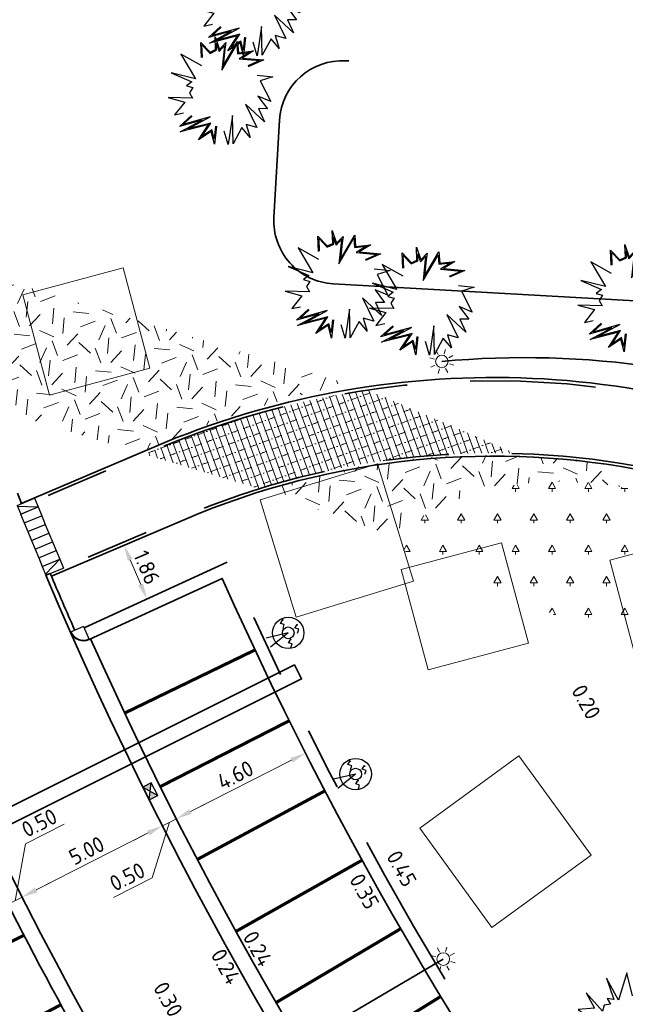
# Model space of a CAD drawing. Header units: metres. Extents: x 109063 to 109671, y 521086 to 521391.
# Tile 32 of 85: x 109329 to 109349, y 521181 to 521213. Entities that reach past the tile are written whole.
import ezdxf
from ezdxf.lldxf.tags import DXFTag

# ---------------------------------------------------------------- set-up
doc = ezdxf.new("R2010")
doc.units = ezdxf.units.M
doc.header["$PDMODE"] = 2
for name, pattern in [('NLCS-HIDDEN', [4, 2, -2]), ('VH-OPSLUITBAND-SO', [10, 4, -2, 2, -2]), ('VH-TROTTOIRBAND-SO', [15, 5, -2, 2, -2, 2, -2])]:
    doc.linetypes.add(name, pattern=pattern)
for name, color, linetype, lineweight in [('N-WE-GR-BEPLANTING_NATUUR_BOS-A-200', 92, 'Continuous', 18), ('N-WE-GR-GRAS-A-200', 62, 'Continuous', 18), ('N-WE-GR-HEESTER_SYMPHORICARPOS ALBUS (SNEEUWBES)-S', 90, 'Continuous', 25), ('N-WE-GW-TALUD-G', 90, 'Continuous', 35), ('N-WE-IE-MEUBILAIR_WEGMEUBILAIR_PAAL-S-500', 7, 'Continuous', 25), ('N-WE-KL-ET_LS_OV_LICHTMAST-S', 190, 'Continuous', 25), ('N-WE-RI-HWA_KOLK-S-200', 150, 'Continuous', 25), ('N-WE-VH-KANTOPSLUITING_ELEMENT_INRIT-S', 7, 'Continuous', 25), ('N-WE-VH-KANTOPSLUITING_OPSLUITBAND_100X200-G', 150, 'VH-OPSLUITBAND-SO', 35), ('N-WE-VH-KANTOPSLUITING_TROTTOIRBAND_130 150_160_HOEKBLOK-S', 210, 'Continuous', 25), ('N-WE-VH-KANTOPSLUITING_TROTTOIRBAND_130X150-G', 210, 'VH-TROTTOIRBAND-SO', 35), ('N-WE-VH-KANTVERHARDING_WEG-G', 4, 'Continuous', 35), ('N-WE-VW-MARKERING_PARKEERVAK-G', 7, 'NLCS-HIDDEN', 35), ('X-XX-AL-M', 7, 'Continuous', 18), ('X-XX-AL-T25', 7, 'Continuous', 25)]:
    doc.layers.add(name, color=color, linetype=linetype, lineweight=lineweight)
for name, color, linetype, lineweight, true_color in [('N-WE-GR-BOOMVAK-G', 7, 'Continuous', 18, 0xcc6600), ('N-WE-KL-ET_MANTELBUIS-G', 80, 'Continuous', 35, 0x3fff00), ('N-WE-OV-KABEL_AANSLUITKABEL-G', 3, 'OV-KABEL-SO', 35, 0x00ff00), ('N-WE-VH-KANTOPSLUITING_TROTTOIRBAND_400-G', 6, 'VH-TROTTOIRBAND-SO', 35, 0xff00ff), ('N-WE-VH-VERHARDING_STRAATBAKSTEEN_VOETPAD-A', 7, 'Continuous', 18, 0xe60000)]:
    doc.layers.add(name, color=color, linetype=linetype, lineweight=lineweight, true_color=true_color)
doc.layers.get('0').freeze()
doc.styles.add('NLCS-ISO-M200-T25', font='NLCS-ISO.ttf', dxfattribs={"height": 0.5})
doc.styles.get("Standard").update_dxf_attribs({"font": 'isocpeur.ttf'})
tags = doc.linetypes.add('OV-KABEL-SO', pattern='A,4,-1,[103,NLCS.SHX,S=0.75,R=0,X=0,Y=0],-1,4,-1.5,["0V",Standard,S=1,R=0,X=0,Y=-0.5],-3', length=14.5).pattern_tags.tags
tags[18] = DXFTag(74, 10)
doc.dimstyles.new('NLCS-M200-T25-PIJL_L2_H2', dxfattribs={"dimscale": 0.2, "dimtxt": 2.5, "dimasz": 2.5, "dimexe": 2, "dimexo": 2, "dimgap": 0.7, "dimtad": 1, "dimzin": 0, "dimdsep": 46, "dimtxsty": 'NLCS-ISO-M200-T25', "dimcen": 0, "dimdle": 2, "dimclrd": 256, "dimclre": 256, "dimclrt": 256, "dimazin": 0, "dimtfac": 1, "dimtdec": 3, "dimtofl": 0, "dimtmove": 0, "dimatfit": 3, "dimfxl": 2, "dimfxlon": 1, "dimtfillclr": 256, "dimtolj": 1, "dimtzin": 0, "dimlwd": -1, "dimlwe": -1, "dimarcsym": 0})
pattern_1 = [(20.83497583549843, (0, 0), (1.157862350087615, 2.580572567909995), [0.4999999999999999, -1.5]), (20.83497583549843, (0.6012565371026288, 1.512775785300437), (1.157862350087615, 2.580572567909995), [0.4999999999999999, -1.5]), (110.8349758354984, (-0.06205254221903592, 0.7253616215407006), (-2.580572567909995, 1.157862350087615), [0.4999999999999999, -1.5]), (110.8349758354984, (0.4366601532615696, 1.664129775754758), (-2.580572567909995, 1.157862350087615), [0.4999999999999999, -1.5]), (65.83497583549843, (-0.1241050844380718, 1.450723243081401), (-0.7113551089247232, 1.869217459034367), [0.4999999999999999, -2.328427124]), (155.8349758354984, (1.028069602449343, 0.3912453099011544), (-1.869217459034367, -0.7113551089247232), [0.4999999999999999, -2.328427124]), (47.40002703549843, (0.2538978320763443, 0.7386040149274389), (1.869217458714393, 0.7113551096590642), [0.4999999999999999, -3.972135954]), (47.40002703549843, (0.7393681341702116, 1.993322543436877), (1.869217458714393, 0.7113551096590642), [0.4999999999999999, -3.972135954]), (84.26992465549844, (1.308452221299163, 0.4979485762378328), (-0.7113551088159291, 1.869217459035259), [0.4999999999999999, -3.972135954]), (84.26992465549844, (0.1471945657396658, 1.01898663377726), (-0.7113551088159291, 1.869217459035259), [0.4999999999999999, -3.972135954]), (84.26992465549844, (0.979259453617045, 0.8006565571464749), (-0.7113551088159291, 1.869217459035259), [0.4999999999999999, -3.972135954]), (137.4000270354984, (-0.3912453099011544, 1.028069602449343), (-0.7113551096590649, 1.869217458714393), [0.4999999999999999, -3.972135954]), (174.2699246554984, (0.2671402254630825, 0.4226536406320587), (-1.869217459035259, -0.7113551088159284), [0.4999999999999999, -3.972135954])]

# ---------------------------------------------------------------- blocks, each defined once
blk = doc.blocks.new('*D115')
at = {"layer": 'Defpoints', "color": 0, "transparency": 16777216}
for p in [(109332.5711325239, 521195.8142998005), (109333.3921811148, 521194.1463986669)]:
    blk.add_point(p, dxfattribs=at)
at = {"layer": 'X-XX-AL-M', "transparency": 16777216}
for p, q in [((109332.5711325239, 521195.8142998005), (109332.2032670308, 521195.6572170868)), ((109333.103776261, 521194.5669235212), (109332.7674859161, 521195.3544679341)), ((109333.3001296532, 521194.1070916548), (109332.93226416, 521193.9500089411))]:
    blk.add_line(p, q, dxfattribs=at)
for points in [[(109332.8441245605, 521195.3871934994), (109332.6908472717, 521195.3217423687), (109332.5711325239, 521195.8142998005)], [(109333.1804149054, 521194.5996490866), (109333.0271376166, 521194.5341979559), (109333.3001296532, 521194.1070916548)]]:
    blk.add_solid(points, dxfattribs=at)
at = {"layer": 'X-XX-AL-M', "transparency": 16777216, "insert": (109333.2942999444, 521195.1138513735), "char_height": 0.5, "attachment_point": 5, "rotation": 293.12302861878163, "style": 'NLCS-ISO-M200-T25', "bg_fill": 3, "box_fill_scale": 1.1, "bg_fill_color": 256, "bg_fill_true_color": 13158600, "bg_fill_transparency": 0}
blk.add_mtext('\\A1;1.86', dxfattribs=at)
at = {"layer": 'Defpoints', "color": 0, "transparency": 16777216}
blk.add_point((109332.6631839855, 521195.8536068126), dxfattribs=at)
blk = doc.blocks.new('*D127')
at = {"layer": 'Defpoints', "color": 0, "transparency": 16777216}
for p in [(109328.8863867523, 521184.4070971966), (109329.332185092, 521184.6336106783), (109329.3321850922, 521184.6336106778)]:
    blk.add_point(p, dxfattribs=at)
at = {"layer": 'X-XX-AL-M', "transparency": 16777216}
for p, q in [((109329.4412872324, 521186.3323638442), (109330.6715811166, 521186.9574853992)), ((109329.1092859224, 521184.5203539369), (109329.4412872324, 521186.3323638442)), ((109329.7779437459, 521184.860103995), (109330.2237023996, 521185.086597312)), ((109328.8863867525, 521184.4070971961), (109329.3321850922, 521184.6336106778)), ((109328.8863867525, 521184.4070971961), (109329.0675814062, 521184.050490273)), ((109329.3321850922, 521184.6336106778), (109329.5133797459, 521184.2770037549)), ((109328.4406280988, 521184.180603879), (109327.9948694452, 521183.9541105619))]:
    blk.add_line(p, q, dxfattribs=at)
for points in [[(109329.7401948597, 521184.9343971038), (109329.8156926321, 521184.785810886), (109329.3321850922, 521184.6336106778)], [(109328.4028792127, 521184.2548969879), (109328.478376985, 521184.10631077), (109328.8863867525, 521184.4070971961)]]:
    blk.add_solid(points, dxfattribs=at)
at = {"layer": 'X-XX-AL-M', "transparency": 16777216, "insert": (109329.8797693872, 521186.9926163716), "char_height": 0.5, "attachment_point": 5, "rotation": 26.935465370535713, "style": 'NLCS-ISO-M200-T25', "bg_fill": 3, "box_fill_scale": 1.1, "bg_fill_color": 256, "bg_fill_true_color": 13158600, "bg_fill_transparency": 0}
blk.add_mtext('\\A1;0.50', dxfattribs=at)
blk = doc.blocks.new('*D128')
at = {"layer": 'Defpoints', "color": 0, "transparency": 16777216}
for p in [(109333.7897716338, 521186.8985438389), (109333.7897716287, 521186.898543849), (109329.3321850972, 521184.6336106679)]:
    blk.add_point(p, dxfattribs=at)
at = {"layer": 'X-XX-AL-M', "transparency": 16777216}
for p, q in [((109333.7897716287, 521186.898543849), (109333.608576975, 521187.2551507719)), ((109329.7779437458, 521184.8601039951), (109333.344012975, 521186.6720505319)), ((109329.3321850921, 521184.633610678), (109329.1509904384, 521184.9902176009))]:
    blk.add_line(p, q, dxfattribs=at)
for points in [[(109333.3062640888, 521186.7463436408), (109333.3817618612, 521186.5977574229), (109333.7897716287, 521186.898543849)], [(109329.7401948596, 521184.9343971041), (109329.8156926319, 521184.7858108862), (109329.3321850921, 521184.633610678)]]:
    blk.add_solid(points, dxfattribs=at)
at = {"layer": 'X-XX-AL-M', "transparency": 16777216, "insert": (109331.384313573, 521186.1137690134), "char_height": 0.5, "attachment_point": 5, "rotation": 26.93546537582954, "style": 'NLCS-ISO-M200-T25', "bg_fill": 3, "box_fill_scale": 1.1, "bg_fill_color": 256, "bg_fill_true_color": 13158600, "bg_fill_transparency": 0}
blk.add_mtext('\\A1;5.00', dxfattribs=at)
blk = doc.blocks.new('*D129')
at = {"layer": 'Defpoints', "color": 0, "transparency": 16777216}
for p in [(109333.7897716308, 521186.8985438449), (109334.2355302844, 521187.1250371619), (109334.2355302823, 521187.1250371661)]:
    blk.add_point(p, dxfattribs=at)
at = {"layer": 'X-XX-AL-M', "transparency": 16777216}
for p, q in [((109334.681288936, 521187.3515304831), (109335.1270475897, 521187.5780238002)), ((109333.7897716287, 521186.898543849), (109333.608576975, 521187.255150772)), ((109334.2355302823, 521187.1250371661), (109334.0543356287, 521187.481644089)), ((109334.0126509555, 521187.0117905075), (109333.4675471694, 521185.2451903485)), ((109333.7897716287, 521186.898543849), (109334.2355302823, 521187.1250371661)), ((109333.344012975, 521186.672050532), (109332.8982543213, 521186.4455572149)), ((109333.4675471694, 521185.2451903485), (109332.2372532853, 521184.6200687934))]:
    blk.add_line(p, q, dxfattribs=at)
for points in [[(109334.6435400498, 521187.4258235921), (109334.7190378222, 521187.2772373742), (109334.2355302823, 521187.1250371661)], [(109333.3062640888, 521186.7463436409), (109333.3817618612, 521186.597757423), (109333.7897716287, 521186.898543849)]]:
    blk.add_solid(points, dxfattribs=at)
at = {"layer": 'X-XX-AL-M', "transparency": 16777216, "insert": (109332.67573544, 521185.2803213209), "char_height": 0.5, "attachment_point": 5, "rotation": 26.935465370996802, "style": 'NLCS-ISO-M200-T25', "bg_fill": 3, "box_fill_scale": 1.1, "bg_fill_color": 256, "bg_fill_true_color": 13158600, "bg_fill_transparency": 0}
blk.add_mtext('\\A1;0.50', dxfattribs=at)
blk = doc.blocks.new('*D130')
at = {"layer": 'Defpoints', "color": 0, "transparency": 16777216}
for p in [(109338.3365098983, 521189.2087756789), (109338.3365098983, 521189.2087756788), (109334.2355302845, 521187.1250371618)]:
    blk.add_point(p, dxfattribs=at)
at = {"layer": 'X-XX-AL-M', "transparency": 16777216}
for p, q in [((109338.3365098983, 521189.2087756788), (109338.517704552, 521188.8521687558)), ((109334.6812889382, 521187.3515304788), (109337.8907512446, 521188.9822823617)), ((109334.2355302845, 521187.1250371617), (109334.4167249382, 521186.7684302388))]:
    blk.add_line(p, q, dxfattribs=at)
for points in [[(109337.8530023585, 521189.0565754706), (109337.9285001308, 521188.9079892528), (109338.3365098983, 521189.2087756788)], [(109334.643540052, 521187.4258235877), (109334.7190378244, 521187.2772373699), (109334.2355302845, 521187.1250371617)]]:
    blk.add_solid(points, dxfattribs=at)
at = {"layer": 'X-XX-AL-M', "transparency": 16777216, "insert": (109336.109355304, 521188.5145981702), "char_height": 0.5, "attachment_point": 5, "rotation": 26.935465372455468, "style": 'NLCS-ISO-M200-T25', "bg_fill": 3, "box_fill_scale": 1.1, "bg_fill_color": 256, "bg_fill_true_color": 13158600, "bg_fill_transparency": 0}
blk.add_mtext('\\A1;4.60', dxfattribs=at)
blk = doc.blocks.new('SKL-ET_OV_LICHTMAST-SO')
at = {"color": 0, "linetype": 'ByBlock', "lineweight": 18}
for points in [[(0, 2), (0, 1.25)], [(-1.25, 0), (-2, 0)], [(-1.41421356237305, 1.414213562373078), (-0.8838834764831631, 0.8838834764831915)], [(0.88388347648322, 0.8838834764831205), (1.414213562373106, 1.414213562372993)], [(2, 0), (1.25, 0)], [(-1.414213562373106, -1.414213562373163), (-0.8838834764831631, -0.88388347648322)], [(0, -1.25), (0, -2)], [(0.8838834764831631, -0.8838834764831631), (1.414213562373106, -1.414213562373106)]]:
    blk.add_lwpolyline(points, dxfattribs=at)
blk.add_circle((0, 0), 1, dxfattribs=at)
blk = doc.blocks.new('SVH-INRITELEMENT_130 150_600X200X300_LINKS')
for p, q in [((0, 0.6), (0.3000000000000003, 0.6)), ((0, 0), (0, 0.6)), ((0.03103448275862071, 0), (0.3000000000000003, 0.6)), ((0.3000000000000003, 0), (0.3000000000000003, 0.6)), ((0, 0), (0.3000000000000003, 0))]:
    blk.add_line(p, q)
blk = doc.blocks.new('SVH-INRITELEMENT_130 150_600X200X300_MIDDEN')
for p, q in [((0, 0.6), (0.3, 0.6)), ((0, 0), (0, 0.6)), ((0.3, 0), (0.3, 0.6)), ((0, 0), (0.3, 0))]:
    blk.add_line(p, q)
blk = doc.blocks.new('SVH-INRITELEMENT_130 150_600X200X300_RECHTS')
for p, q in [((-1.110223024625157e-16, 0.6), (0.2999999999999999, 0.6)), ((0, 0), (-1.110223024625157e-16, 0.6)), ((0.2689655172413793, 0), (-1.110223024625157e-16, 0.6)), ((0.3, 0), (0.2999999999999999, 0.6)), ((0, 0), (0.3, 0))]:
    blk.add_line(p, q)
blk = doc.blocks.new('SRI-KOLK_STRAAT-SO')
h = blk.add_hatch(color=256)
h.dxf.hatch_style = 1
h.paths.add_polyline_path([(-1.125, 1.5), (-1.125, -1.110223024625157e-16), (1.110223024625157e-16, 0.7499999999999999)])
h.paths.add_polyline_path([(1.125, 1.5), (1.110223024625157e-16, 0.7499999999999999), (1.125, -1.110223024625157e-16)])
for p, q in [((-1.125, 0), (1.125, 1.5)), ((1.125, 0), (-1.125, 1.5))]:
    blk.add_line(p, q)
blk.add_lwpolyline([(-1.125, 0), (1.125, 0), (1.125, 1.5), (-1.125, 1.5)], close=True)
blk = doc.blocks.new('SGR-HEESTER_06')
at = {"flags": 128}
for points in [[(-0.2472573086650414, 0.5341386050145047), (-0.2472573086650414, 0.776141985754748), (-0.1044639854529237, 0.6148073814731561), (-0.1044639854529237, 0.6148073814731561), (-0.01754959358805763, 0.6520368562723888), (-0.01754959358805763, 0.856810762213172), (0.04453750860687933, 0.6520368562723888), (0.150076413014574, 0.757527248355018), (0.1314519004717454, 0.6520368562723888), (0.09420287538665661, 0.3914187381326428), (0.3363323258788, 0.7699380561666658), (0.3425404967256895, 0.5899857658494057), (0.5846699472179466, 0.6086005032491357), (0.3984140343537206, 0.5031130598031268), (0.7398796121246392, 0.4596767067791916), (0.4915419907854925, 0.3603931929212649)], [(-0.2319376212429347, 0.5341386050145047), (-0.2319376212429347, 0.7357183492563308), (-0.1086026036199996, 0.5963686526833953), (-0.002229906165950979, 0.6419330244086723), (-0.002229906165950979, 0.7534854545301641), (0.03729225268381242, 0.6231345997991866), (0.1265426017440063, 0.7123439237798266), (0.1163218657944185, 0.6544530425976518), (0.06904243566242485, 0.3236557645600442), (0.322718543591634, 0.7202258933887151), (0.3277809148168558, 0.5734861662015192), (0.5173105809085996, 0.5880570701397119), (0.3507627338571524, 0.4937314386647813), (0.6792688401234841, 0.4519436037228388), (0.4858549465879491, 0.3746181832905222)], [(-0.2472573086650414, 0.4038295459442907), (-0.5700983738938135, 0.6023965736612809), (-0.3528016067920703, 0.1990556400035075), (-0.7377243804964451, 0.3107499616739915), (-0.4148887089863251, 0.1556192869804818), (-0.5018031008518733, 0.09356819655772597), (-0.4024669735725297, 0.06254265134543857), (-0.4583459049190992, -0.01812612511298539), (-0.4148887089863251, -0.1049988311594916), (-0.7998060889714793, -0.08017721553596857), (-0.5390521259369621, -0.1608459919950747), (-0.7066835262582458, -0.3594130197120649), (-0.5638902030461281, -0.3345914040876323)], [(0.6281271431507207, 0.2238772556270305), (0.8764647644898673, 0.1866477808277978), (0.6715843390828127, 0.1308006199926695), (0.8267940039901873, -0.2042823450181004), (0.6281271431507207, -0.1112027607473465), (0.7709204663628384, -0.3159766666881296), (0.6281271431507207, -0.3097697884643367), (0.7150415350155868, -0.5207476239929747), (0.4232467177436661, -0.2291039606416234), (0.5908781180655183, -0.607620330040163), (0.4232467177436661, -0.5517761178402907), (0.4791256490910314, -0.7627510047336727), (0.3549568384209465, -0.6014164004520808), (0.2059553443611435, -0.8558305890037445), (0.2121635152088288, -0.4028493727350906), (0.1252437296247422, -0.8620345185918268), (0.06937019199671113, -0.6448527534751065)], [(-0.04859044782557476, -0.5641839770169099), (-0.09204764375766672, -0.849626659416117), (-0.1355102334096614, -0.6448527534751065), (-0.3403852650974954, -0.7689578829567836), (-0.1727592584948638, -0.5331584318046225), (-0.6259719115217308, -0.6324419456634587), (-0.2720953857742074, -0.4586965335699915), (-0.6383882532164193, -0.5455692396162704), (-0.439721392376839, -0.3780277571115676)], [(-0.0637356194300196, -0.5618782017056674), (-0.0945297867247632, -0.764145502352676), (-0.1250019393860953, -0.6205760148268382), (-0.2850105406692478, -0.7175028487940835), (-0.1372907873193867, -0.5097055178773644), (-0.5055299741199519, -0.590374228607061), (-0.1428207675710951, -0.4122921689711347), (-0.5793531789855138, -0.5158234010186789), (-0.4298450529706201, -0.3897388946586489)]]:
    blk.add_lwpolyline(points, dxfattribs=at)
blk = doc.blocks.new('SVH-TROTTOIRBAND HOEKBLOK_130 150X160_R450_H90UITW_VB-MM')
at = {"linetype": 'Continuous'}
for q in [(450.0000000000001, 449.9999999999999), (0, 0)]:
    blk.add_line((8.266365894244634e-14, 450), q, dxfattribs=at)
for radius in [450, 430]:
    blk.add_arc((8.266365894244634e-14, 450), radius, 270, 0, dxfattribs=at)
blk = doc.blocks.new('SIE-WEG_PAAL_LAADPAAL-SO')
for p, q in [((-2.203876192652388e-12, -2.385946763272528e-09), (1.420845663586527, 0.296272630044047)), ((0.0366594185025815, 0.4225736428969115), (0.1058167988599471, 0.4303013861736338)), ((-0.75759439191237, -0.2168890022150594), (-0.6884370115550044, -0.209161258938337)), ((-2.203876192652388e-12, -2.385946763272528e-09), (1.393719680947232, -0.3472204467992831)), ((-0.07999841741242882, -0.9013618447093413), (-0.01084103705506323, -0.893634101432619))]:
    blk.add_line(p, q)
at = {"flags": 128}
for points in [[(0.2774836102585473, 0.9201837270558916), (0.09982641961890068, 0.7424658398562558), (0.2775443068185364, 0.5648086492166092), (0.0366594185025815, 0.4225736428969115), (0.08150763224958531, 0.4767256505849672)], [(-0.5167702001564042, 0.2807210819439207), (-0.6944273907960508, 0.103003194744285), (-0.5167095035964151, -0.07465399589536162), (-0.75759439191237, -0.2168890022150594), (-0.7127461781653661, -0.1627369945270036)], [(0.160825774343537, -0.4037517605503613), (-0.01683141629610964, -0.581469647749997), (0.1608864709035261, -0.7591268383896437), (-0.07999841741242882, -0.9013618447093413), (-0.03515020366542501, -0.8472098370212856)]]:
    blk.add_lwpolyline(points, dxfattribs=at)
for radius in [0.9999999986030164, 0.3727098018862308]:
    blk.add_circle((0, 0), radius)

msp = doc.modelspace()

# ---------------------------------------------------------------- hatches: boundary and pattern name
at = {"layer": 'N-WE-GR-BEPLANTING_NATUUR_BOS-A-200'}
h = msp.add_hatch(dxfattribs=at)
h.set_pattern_fill('AGR-BOS-SO', color=256, scale=0.2, pattern_type=2)
h.set_pattern_definition([(0, (109286.0104414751, 521173.618035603), (0.57735, 1), [0.23094, -0.9237600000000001]), (240, (109286.1259114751, 521173.818035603), (0.5773504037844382, -0.9999997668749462), [0.23094, -0.9237600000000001]), (300.0000000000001, (109286.1259114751, 521173.818035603), (1.154700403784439, 2.331250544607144e-07), [0.23094, -0.9237600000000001]), (270, (109286.1259114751, 521173.618035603), (0.5773499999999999, -1), [0.1, -1.9])])
edge = h.paths.add_edge_path()
edge.add_line((109340.7022929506, 521195.9635394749), (109350.4540779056, 521191.8180537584))
edge.add_line((109350.4540779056, 521191.8180537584), (109351.8226875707, 521192.7309939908))
edge.add_line((109351.8226875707, 521192.7309939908), (109352.2946663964, 521193.3358724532))
edge.add_line((109352.2946663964, 521193.3358724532), (109352.7600013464, 521194.5278229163))
edge.add_line((109352.7600013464, 521194.5278229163), (109352.6786705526, 521195.2489518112))
edge.add_line((109352.6786705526, 521195.2489518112), (109352.3974337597, 521195.7723223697))
edge.add_line((109352.3974337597, 521195.7723223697), (109352.0094258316, 521196.1362676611))
edge.add_line((109352.0094258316, 521196.1362676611), (109351.1618806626, 521196.6553403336))
edge.add_arc((109346.4779752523, 521188.055954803), 9.79226232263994, 61.42379436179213, 103.21794718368)
edge.add_arc((109347.8729838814, 521185.0203552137), 13.08327520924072, 106.1268146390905, 123.2354419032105)
at = {"layer": 'N-WE-GR-GRAS-A-200', "transparency": 33554687}
h = msp.add_hatch(dxfattribs=at)
h.set_pattern_fill('AGR-GRAS_02', color=256, scale=0.2, angle=20.83497583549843, pattern_type=2)
h.set_pattern_definition(pattern_1)
edge = h.paths.add_edge_path()
edge.add_line((109327.3122535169, 521204.6789699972), (109328.0086336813, 521202.2929730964))
edge.add_line((109328.0086336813, 521202.2929730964), (109327.4395890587, 521202.1027410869))
edge.add_line((109327.4395890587, 521202.1027410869), (109328.1193709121, 521200.2563007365))
edge.add_line((109328.1193709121, 521200.2563007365), (109333.0895613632, 521198.7540596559))
edge.add_line((109333.0895613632, 521198.7540596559), (109334.2084230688, 521199.2318262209))
edge.add_arc((109345.0078596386, 521173.9410735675), 27.49999999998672, 101.08267009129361, 113.1230286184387, ccw=False)
edge.add_line((109339.7216679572, 521200.9282219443), (109327.3122535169, 521204.6789699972))
h = msp.add_hatch(dxfattribs=at)
h.set_pattern_fill('AGR-GRAS_02', color=256, scale=0.2, angle=20.83497583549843, pattern_type=2)
h.set_pattern_definition(pattern_1)
edge = h.paths.add_edge_path()
edge.add_line((109337.0222217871, 521197.5583526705), (109340.98475479, 521196.1623060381))
edge.add_line((109340.98475479, 521196.1623060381), (109342.1933166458, 521196.8610727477))
edge.add_arc((109346.477975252, 521188.0559548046), 9.792262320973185, 102.49194243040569, 115.9480185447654, ccw=False)
edge.add_arc((109346.4779752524, 521188.0559548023), 9.792262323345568, 90.87518440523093, 102.49194243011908, ccw=False)
edge.add_line((109346.3284057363, 521197.8470747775), (109347.8206175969, 521197.7557338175))
edge.add_line((109347.8206175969, 521197.7557338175), (109348.4211308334, 521197.6534830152))
edge.add_line((109348.4211308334, 521197.6534830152), (109347.5472134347, 521198.4375671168))
edge.add_line((109347.5472134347, 521198.4375671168), (109346.7872016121, 521198.5247346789))
edge.add_arc((109344.1405750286, 521175.4488628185), 23.22714994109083, 83.4571996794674, 107.8464394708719)
at = {"layer": 'N-WE-VH-VERHARDING_STRAATBAKSTEEN_VOETPAD-A'}
h = msp.add_hatch(dxfattribs=at)
h.set_pattern_fill('AVH-SBS_DIKFORMAAT_HALFST-SO', color=256, scale=0.3, angle=110, pattern_type=2)
h.set_pattern_definition([(110, (0, 0), (-0.194516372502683, -0.07079816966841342), []), (200, (-0.2123945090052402, 0.583549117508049), (0.2123945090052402, -0.583549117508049), [0.207, -0.207]), (200, (-0.3007136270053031, 0.2209763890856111), (0.2123945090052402, -0.583549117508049), [0.207, -0.207]), (110, (-0.2034554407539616, 0.2563754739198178), (-0.2917745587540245, -0.1061972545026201), [0, -0.3104999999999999, 0, 0, 0]), (110, (-0.3979718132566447, 0.1855773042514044), (-0.2917745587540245, -0.1061972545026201), [0, -0.3104999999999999, 0, 0, 0])])
edge = h.paths.add_edge_path()
edge.add_arc((109344.3189062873, 521173.6468827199), 27.39999999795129, 98.4208026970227, 113.123028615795)
edge.add_line((109333.558740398, 521198.8456689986), (109333.2386648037, 521198.7089931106))
edge.add_line((109333.2386648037, 521198.7089931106), (109336.8623557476, 521197.6137317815))
edge.add_arc((109344.3188323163, 521173.6474186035), 25.09946633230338, 88.43628094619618, 107.28213102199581, ccw=False)
edge.add_line((109345.0037630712, 521198.7375377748), (109340.3063900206, 521200.751489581))

# ---------------------------------------------------------------- linework, layer by layer
at = {"layer": 'N-WE-GR-BOOMVAK-G'}
for points in [[(109329.3534836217, 521203.7780771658), (109332.5421211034, 521204.6281306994), (109333.392174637, 521201.4394932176), (109330.2035371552, 521200.5894396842)], [(109340.6309539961, 521198.4004785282), (109341.7700903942, 521194.6705498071), (109338.0401616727, 521193.5314134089), (109336.9010252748, 521197.2613421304)], [(109348.0041890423, 521195.338309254), (109351.1928265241, 521196.1883627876), (109352.0428800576, 521192.9997253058), (109348.8542425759, 521192.1496717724)], [(109341.3820721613, 521195.0476668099), (109344.5707096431, 521195.8977203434), (109345.4207631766, 521192.7090828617), (109342.2321256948, 521191.8590293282)], [(109345.119887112, 521189.1193072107), (109347.4148347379, 521185.9660207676), (109344.2615482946, 521183.6710731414), (109341.9666006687, 521186.8243595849)]]:
    msp.add_lwpolyline(points, close=True, dxfattribs=at)
at = {"layer": 'N-WE-GW-TALUD-G', "flags": 128}
msp.add_lwpolyline([(109361.0328892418, 521201.5374973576), (109361.0534595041, 521202.1052441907, 0.4313948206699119), (109360.2870356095, 521202.9353011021), (109339.2205505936, 521204.1240855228, -0.4142135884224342), (109337.3364083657, 521206.2335899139), (109337.5110641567, 521209.3286656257, -0.4142135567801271), (109339.6205684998, 521211.2128076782), (109339.7204096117, 521211.2071736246)], format="xyb", dxfattribs=at)
at = {"layer": 'N-WE-OV-KABEL_AANSLUITKABEL-G', "flags": 128}
msp.add_lwpolyline([(109360.0641112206, 521197.6442090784), (109356.024041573, 521199.6930001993, 0.119645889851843), (109342.6711072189, 521201.6574660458, -0.1377152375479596)], format="xyb", dxfattribs=at)
msp.add_lwpolyline([(109342.7147353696, 521182.6646897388), (109323.0385543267, 521171.0916848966)], dxfattribs=at)
at = {"layer": 'N-WE-VH-KANTOPSLUITING_OPSLUITBAND_100X200-G', "flags": 128}
msp.add_lwpolyline([(109340.3903698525, 521221.936472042), (109361.3002976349, 521220.7565407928), (109361.2154840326, 521219.2535555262), (109363.6316399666, 521219.1172116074), (109363.1162790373, 521209.984480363), (109363.4695497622, 521209.9741094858, -0.5082989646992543), (109364.4744440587, 521208.5081509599, -0.0758300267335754), (109359.2539989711, 521198.7439069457, -0.3634426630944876), (109356.6290718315, 521198.1258496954, 0.2208720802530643), (109333.5587403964, 521198.845668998), (109329.7668505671, 521197.2264892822)], format="xyb", dxfattribs=at)
at = {"layer": 'N-WE-VH-KANTOPSLUITING_TROTTOIRBAND_130X150-G', "flags": 128}
for points in [[(109324.8292849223, 521237.7311627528, -0.004241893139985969), (109324.0980613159, 521238.1866869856, 0.59505613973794), (109321.2566856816, 521236.6050262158, 0.05444390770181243), (109324.0049226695, 521213.7117184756), (109324.0591675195, 521213.487403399, 0.03456353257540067), (109329.3165278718, 521197.1406388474)], [(109330.2280622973, 521194.9225177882, 0.003966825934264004), (109331.0099934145, 521193.1110041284, 0.003966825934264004)]]:
    msp.add_lwpolyline(points, format="xyb", dxfattribs=at)
at = {"layer": 'N-WE-VH-KANTOPSLUITING_TROTTOIRBAND_400-G', "flags": 128}
msp.add_lwpolyline([(109331.3039672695, 521193.1878463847), (109335.8940630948, 521195.2948369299, 0.1251597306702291), (109372.0528447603, 521149.1081931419), (109373.1127034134, 521148.2897760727), (109370.0326760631, 521144.3011084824)], format="xyb", dxfattribs=at)
at = {"layer": 'N-WE-VH-KANTVERHARDING_WEG-G', "flags": 128}
for points in [[(109340.3869587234, 521221.8365054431), (109361.1948224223, 521220.6623335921), (109361.1100088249, 521219.1593484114), (109363.5261647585, 521219.0230044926), (109363.0106494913, 521209.8875382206), (109363.4666153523, 521209.8741525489, -0.5082989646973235), (109364.3801556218, 521208.5414629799, -0.07583002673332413), (109359.1739300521, 521198.8038149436, -0.3634426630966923), (109356.673999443, 521198.2151889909, 0.2208720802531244), (109333.519469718, 521198.9376353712), (109329.2852332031, 521197.1295686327)], [(109330.0901116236, 521194.8636112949, 0.1291317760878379), (109368.6913357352, 521144.7550038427), (109369.4375958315, 521144.1787458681)], [(109331.4674139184, 521192.8227444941), (109335.6924839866, 521194.7621773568, 0.1242962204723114), (109371.8083713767, 521148.7915975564), (109372.5516344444, 521148.2176538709), (109369.7401905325, 521144.5768046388), (109369.7163169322, 521144.5453992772)], [(109325.4917573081, 521192.9000621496, 0.1290923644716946), (109365.6354184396, 521140.7975590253), (109366.4287882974, 521140.1849231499)], [(109326.130838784, 521190.1775473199, 0.02404932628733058), (109331.7801411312, 521179.0287397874, 0.02404932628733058)]]:
    msp.add_lwpolyline(points, format="xyb", dxfattribs=at)
msp.add_lwpolyline([(109330.0904089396, 521194.8628909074), (109330.2282799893, 521194.9223821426)], dxfattribs=at)
at = {"layer": 'N-WE-VH-KANTVERHARDING_WEG-G'}
msp.add_lwpolyline([(109331.5116116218, 521192.8430325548, 0.1241856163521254), (109368.9969274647, 521145.1507483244), (109369.7401905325, 521144.5768046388)], format="xyb", dxfattribs=at)
at = {"layer": 'N-WE-VW-MARKERING_PARKEERVAK-G', "ltscale": 0.5, "const_width": 0.1}
for points in [[(109332.5856003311, 521190.4791136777), (109336.7251012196, 521192.4852374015)], [(109333.7159807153, 521188.1416562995), (109337.8125730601, 521190.2340069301)], [(109334.8950514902, 521185.828377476), (109338.9469394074, 521188.0060377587)], [(109336.122295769, 521183.5402913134), (109340.1277029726, 521185.802306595)], [(109329.3925288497, 521183.4214867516), (109325.2882198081, 521181.343819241)], [(109337.3971755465, 521181.2784008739), (109341.3543461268, 521183.6237795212)], [(109330.5652153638, 521181.2136340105), (109326.5016179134, 521179.057426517)], [(109338.7191319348, 521179.0436977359), (109342.6263311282, 521181.4714115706)]]:
    msp.add_lwpolyline(points, dxfattribs=at)

# ---------------------------------------------------------------- block references
at = {"layer": 'N-WE-GR-HEESTER_SYMPHORICARPOS ALBUS (SNEEUWBES)-S', "xscale": 2, "yscale": 2, "zscale": 2}
for p, rotation in [((109336.4886098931, 521213.0877859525), 2.127543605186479), ((109335.5652809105, 521210.2648729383), 2.127543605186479), ((109339.2863264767, 521204.1073790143), 2.127543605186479), ((109341.9616022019, 521203.5760578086), 2.127543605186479), ((109348.5855280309, 521203.6669878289), 2.127543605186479), ((109348.5079168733, 521180.5742822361), 315.1236091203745)]:
    msp.add_blockref('SGR-HEESTER_06', p, dxfattribs=dict(at, rotation=rotation))
at = {"layer": 'N-WE-IE-MEUBILAIR_WEGMEUBILAIR_PAAL-S-500', "xscale": 0.5, "yscale": 0.5, "zscale": 0.5, "rotation": 207.2460246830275}
for p in [(109337.7900699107, 521193.0328716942), (109339.9310317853, 521188.5438584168)]:
    msp.add_blockref('SIE-WEG_PAAL_LAADPAAL-SO', p, dxfattribs=at)
at = {"layer": 'N-WE-KL-ET_LS_OV_LICHTMAST-S', "xscale": 0.2, "yscale": 0.2, "zscale": 0.2, "rotation": 27.7805159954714}
for p in [(109342.6711072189, 521201.6574660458), (109342.7147353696, 521182.6646897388)]:
    msp.add_blockref('SKL-ET_OV_LICHTMAST-SO', p, dxfattribs=at)
at = {"layer": 'N-WE-VH-KANTOPSLUITING_ELEMENT_INRIT-S'}
for name, p, rotation in [('SVH-INRITELEMENT_130 150_600X200X300_LINKS', (109329.176967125, 521197.0830634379), 292.4184635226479), ('SVH-INRITELEMENT_130 150_600X200X300_MIDDEN', (109329.2867806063, 521196.8038842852), 292.4910170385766), ('SVH-INRITELEMENT_130 150_600X200X300_MIDDEN', (109329.4015421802, 521196.5267024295), 292.4910170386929), ('SVH-INRITELEMENT_130 150_600X200X300_MIDDEN', (109329.5163037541, 521196.2495205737), 292.4910170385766), ('SVH-INRITELEMENT_130 150_600X200X300_MIDDEN', (109329.631065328, 521195.9723387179), 292.4910170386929), ('SVH-INRITELEMENT_130 150_600X200X300_MIDDEN', (109329.745826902, 521195.6951568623), 292.4910170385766), ('SVH-INRITELEMENT_130 150_600X200X300_MIDDEN', (109329.8605884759, 521195.4179750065), 292.4910170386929), ('SVH-INRITELEMENT_130 150_600X200X300_RECHTS', (109329.9753500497, 521195.1407931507), 292.4910170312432)]:
    msp.add_blockref(name, p, dxfattribs=dict(at, rotation=rotation))
at = {"layer": 'N-WE-VH-KANTOPSLUITING_TROTTOIRBAND_130 150_160_HOEKBLOK-S', "xscale": 0.001, "yscale": 0.001, "zscale": 0.001, "rotation": 294.1168247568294}
msp.add_blockref('SVH-TROTTOIRBAND HOEKBLOK_130 150X160_R450_H90UITW_VB-MM', (109330.8728231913, 521193.0495965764), dxfattribs=at)

# ---------------------------------------------------------------- texts
at = {"layer": 'X-XX-AL-T25', "char_height": 0.4999999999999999, "attachment_point": 1, "rotation": 299.0223160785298, "style": 'NLCS-ISO-M200-T25'}
for s, insert in [('0.20', (109347.2022843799, 521191.4461220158)), ('0.45', (109341.3262379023, 521186.1731767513)), ('0.35', (109340.1474994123, 521185.4397207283)), ('0.24', (109336.7626264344, 521183.6176849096)), ('0.24', (109335.74486526, 521183.0494784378)), ('0.30', (109333.9167578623, 521182.0011186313))]:
    msp.add_mtext_dynamic_manual_height_columns(s, width=1.419805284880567, gutter_width=2.5, heights=[0], dxfattribs=dict(at, insert=insert))

# ---------------------------------------------------------------- next in the draw order: dimensions: what is measured, and where the dimension line sits
at = {"layer": 'X-XX-AL-M'}
dim = msp.add_aligned_dim(p1=(109333.3921811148, 521194.1463986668), p2=(109332.6631839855, 521195.8536068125), distance=0.10009252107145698, dimstyle='NLCS-M200-T25-PIJL_L2_H2', override={"dimtfill": 1}, dxfattribs=at)
dim.commit()
dim.dimension.update_dxf_attribs({"geometry": '*D115', "text_midpoint": (109333.2942999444, 521195.1138513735)})
dim = msp.add_linear_dim(base=(109329.3321850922, 521184.6336106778), p1=(109328.8863867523, 521184.4070971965), p2=(109329.332185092, 521184.6336106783), angle=26.935465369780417, dimstyle='NLCS-M200-T25-PIJL_L2_H2', override={"dimtmove": 1, "dimtfill": 1}, dxfattribs=at)
dim.commit()
dim.dimension.update_dxf_attribs({"geometry": '*D127', "text_midpoint": (109329.5660996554, 521186.395781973), "dimtype": 161})

# ---------------------------------------------------------------- next in the draw order: dimensions: what is measured, and where the dimension line sits
dim = msp.add_aligned_dim(p1=(109329.3321850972, 521184.633610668), p2=(109333.7897716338, 521186.8985438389), distance=1.1343135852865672e-08, dimstyle='NLCS-M200-T25-PIJL_L2_H2', override={"dimtfill": 1}, dxfattribs=at)
dim.commit()
dim.dimension.update_dxf_attribs({"geometry": '*D128', "text_midpoint": (109331.384313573, 521186.1137690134)})

# ---------------------------------------------------------------- next in the draw order: dimensions: what is measured, and where the dimension line sits
dim = msp.add_linear_dim(base=(109334.2355302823, 521187.1250371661), p1=(109333.7897716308, 521186.8985438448), p2=(109334.2355302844, 521187.1250371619), angle=26.935465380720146, dimstyle='NLCS-M200-T25-PIJL_L2_H2', override={"dimtmove": 1, "dimtfill": 1}, dxfattribs=at)
dim.commit()
dim.dimension.update_dxf_attribs({"geometry": '*D129', "text_midpoint": (109333.3427347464, 521185.1817722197), "dimtype": 161})

# ---------------------------------------------------------------- next in the draw order: block references
at = {"layer": 'N-WE-RI-HWA_KOLK-S-200', "xscale": 0.2, "yscale": 0.2, "zscale": 0.2, "rotation": 297.2299813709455}
msp.add_blockref('SRI-KOLK_STRAAT-SO', (109333.2721980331, 521187.9289622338), dxfattribs=at)

# ---------------------------------------------------------------- next in the draw order: dimensions: what is measured, and where the dimension line sits
at = {"layer": 'X-XX-AL-M'}
dim = msp.add_aligned_dim(p1=(109334.2355302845, 521187.1250371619), p2=(109338.3365098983, 521189.2087756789), distance=-5.189317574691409e-11, dimstyle='NLCS-M200-T25-PIJL_L2_H2', override={"dimtfill": 1}, dxfattribs=at)
dim.commit()
dim.dimension.update_dxf_attribs({"geometry": '*D130', "text_midpoint": (109336.109355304, 521188.5145981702)})

# ---------------------------------------------------------------- next in the draw order: linework, layer by layer
at = {"layer": 'N-WE-KL-ET_MANTELBUIS-G'}
msp.add_lwpolyline([(109318.3398321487, 521181.6379942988), (109338.2112795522, 521191.566753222), (109337.9865563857, 521192.0134068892), (109318.1151089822, 521182.084647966)], close=True, dxfattribs=at)
at = {"layer": 'N-WE-VH-KANTOPSLUITING_OPSLUITBAND_100X200-G', "flags": 128}
msp.add_lwpolyline([(109371.5070014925, 521143.5483819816), (109380.6204172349, 521155.5033670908, 0.3704506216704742), (109380.5370201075, 521156.9342262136), (109378.0524167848, 521159.5080024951), (109384.6354795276, 521165.8629835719), (109382.9547080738, 521167.6040782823), (109384.0338986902, 521168.6458784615), (109362.3773626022, 521191.079672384, 0.3111445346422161), (109334.4619660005, 521196.7304424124), (109330.2277294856, 521194.9223756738)], format="xyb", dxfattribs=at)
at = {"layer": 'N-WE-VH-KANTVERHARDING_WEG-G', "flags": 128}
msp.add_lwpolyline([(109371.4182936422, 521143.5969640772), (109380.5408896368, 521155.5639918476, 0.3704506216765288), (109380.4650740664, 521156.8647728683), (109377.9110173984, 521159.5104951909), (109384.4940801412, 521165.8654762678), (109382.8133086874, 521167.6065709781), (109383.8924993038, 521168.6483711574), (109362.3054165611, 521191.0102190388, 0.3111445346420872), (109334.5012366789, 521196.6384760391), (109330.267000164, 521194.8304093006)], format="xyb", dxfattribs=at)

doc.saveas('drawing.dxf')
